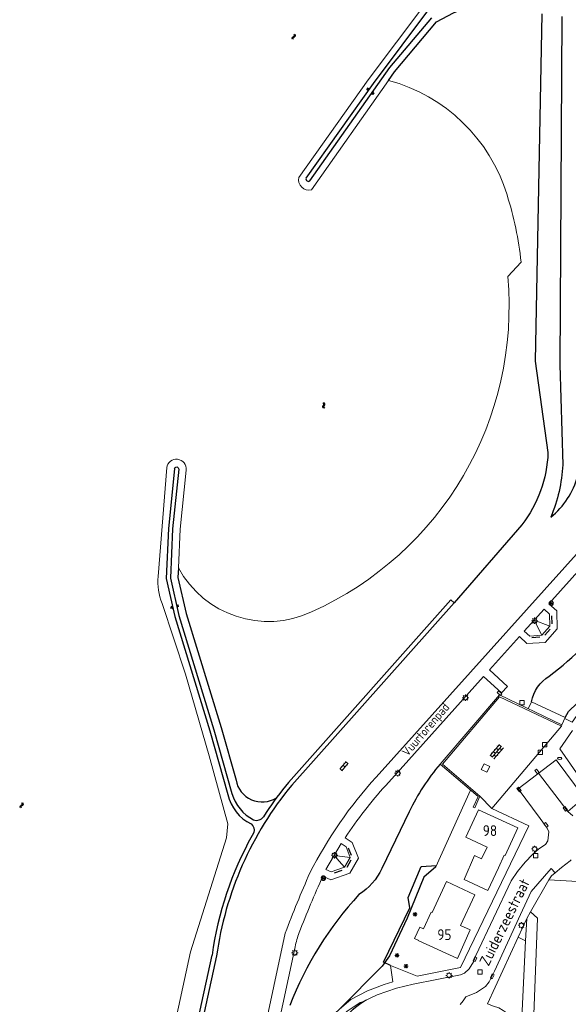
# Model space of a CAD drawing. Extents: x 168769 to 512904, y 516715 to 1559940.
# Tile 46 of 186: x 168807 to 168934, y 519422 to 519650. Entities that reach past the tile are written whole.
import ezdxf

# ---------------------------------------------------------------- set-up
doc = ezdxf.new("R2010")
doc.units = 0
doc.header["$MEASUREMENT"] = 0
doc.layers.get('0').update_dxf_attribs({"linetype": 'CONTINUOUS'})
for name, color, linetype, lineweight in [('B01_HOOFDGEBOUW', 10, 'CONTINUOUS', 0), ('B04_KUNSTWERK', 32, 'CONTINUOUS', 0), ('Q04_wegmarkering', 7, 'CONTINUOUS', 0), ('Q21_LANTAARNPAAL', 7, 'CONTINUOUS', 18), ('Q23_kolk', 7, 'CONTINUOUS', 18), ('Q26_BOOM', 7, 'CONTINUOUS', 18), ('Q28_rioolput', 7, 'CONTINUOUS', 18), ('Q92_BRANDKRAAN', 7, 'CONTINUOUS', 0), ('S02_symb_open_verh', 7, 'CONTINUOUS', 13), ('T01_Muur', 10, 'CONTINUOUS', 0), ('T02_RASTER', 34, 'CONTINUOUS', 0), ('T03_HEK', 34, 'CONTINUOUS', 0), ('T51_CULTUURSCHEIDING', 3, 'CONTINUOUS', 0), ('V00_kant_verharding', 252, 'CONTINUOUS', 0), ('V06_kant_onverhard', 254, 'CONTINUOUS', 13), ('W00_KANT_WATER', 140, 'CONTINUOUS', 0)]:
    doc.layers.add(name, color=color, linetype=linetype, lineweight=lineweight)
for name, color, linetype in [('Q14_zitbank', 32, 'CONTINUOUS'), ('Q49_afvalbak', 32, 'CONTINUOUS'), ('S04_Talud', 7, 'CONTINUOUS'), ('S05_Water', 132, 'CONTINUOUS'), ('T10_cultuurscheiding', 3, 'CONTINUOUS'), ('T20_TALUD', 34, 'CONTINUOUS'), ('VERVALLEN-oud', 5, 'CONTINUOUS'), ('Z02_Huisnummer', 253, 'CONTINUOUS'), ('Z06_STRAATNAAM', 7, 'CONTINUOUS')]:
    doc.layers.add(name, color=color, linetype=linetype)
doc.styles.add('ISOCP', font='isocp.shx', dxfattribs={"height": 1.8})

# ---------------------------------------------------------------- blocks, each defined once
blk = doc.blocks.new('Q21')
at = {"color": 0}
for points in [[(-1.5, 0), (-1, 0)], [(-1.06, 1.06), (-0.71, 0.71)], [(0, 1.5), (0, 1)], [(1.06, 1.06), (0.71, 0.71)], [(1.5, 0), (1, 0)], [(-1.06, -1.06), (-0.71, -0.71)], [(0, -1.5), (0, -1)], [(1.06, -1.06), (0.71, -0.71)]]:
    blk.add_lwpolyline(points, dxfattribs=at)
blk.add_circle((0, 0), 1, dxfattribs=at)
blk = doc.blocks.new('Q28')
at = {"color": 0}
blk.add_lwpolyline([(1, 1), (1, -1), (-1, -1), (-1, 1)], close=True, dxfattribs=at)
blk = doc.blocks.new('Q23')
at = {"color": 0}
blk.add_lwpolyline([(0.99, -0.5), (-0.99, -0.5), (-0.99, 0.5), (0.99, 0.5), (0.99, -0.5)], dxfattribs=at)
blk = doc.blocks.new('S022')
at = {"color": 0}
for p, q in [((0.01, 1.15), (0.31, 1.15)), ((0.31, -2.3), (0.31, 2.3)), ((0.31, 2.1), (1.51, 2.1)), ((0.31, 0), (1.51, 0)), ((1.51, -2.3), (1.51, 2.3)), ((1.51, 1.05), (1.81, 1.05)), ((0.01, -1.15), (0.31, -1.15)), ((0.31, -2.1), (1.51, -2.1)), ((1.51, -1.05), (1.81, -1.05))]:
    blk.add_line(p, q, dxfattribs=at)
blk = doc.blocks.new('S024')
at = {"color": 0}
for p, q in [((0, 1.2), (6.7, 1.2)), ((0, 0), (6.7, 0)), ((0.2, 1.2), (0.2, 0)), ((1.25, 1.5), (1.25, 1.2)), ((1.25, 0), (1.25, -1.2)), ((2.3, 1.2), (2.3, 0)), ((3.35, 1.5), (3.35, 1.2)), ((3.35, 0), (3.35, -1.2)), ((4.4, 1.2), (4.4, 0)), ((5.45, 1.5), (5.45, 1.2)), ((5.45, 0), (5.45, -1.2)), ((6.5, 1.2), (6.5, 0)), ((0, -1.2), (6.7, -1.2)), ((0.2, -1.2), (0.2, -1.5)), ((2.3, -1.2), (2.3, -1.5)), ((4.4, -1.2), (4.4, -1.5)), ((6.5, -1.2), (6.5, -1.5))]:
    blk.add_line(p, q, dxfattribs=at)
blk = doc.blocks.new('S05')
at = {"color": 0}
for p, q in [((0.08, 0.3), (0.38, 0.59)), ((0.11, -0.19), (0.41, 0.09)), ((0.38, 0.59), (0.68, 0.71)), ((0.41, 0.09), (0.71, 0.21)), ((0.68, 0.71), (1.01, 0.62)), ((0.71, 0.21), (1.02, 0.12)), ((1.01, 0.62), (1.33, 0.37)), ((1.02, 0.12), (1.36, -0.12)), ((1.33, 0.37), (1.66, 0.13)), ((1.66, 0.13), (1.97, 0.04)), ((1.97, 0.04), (2.28, 0.16)), ((2.28, 0.16), (2.58, 0.44)), ((1.36, -0.12), (1.68, -0.37)), ((1.68, -0.37), (2, -0.46)), ((2, -0.46), (2.31, -0.33)), ((2.31, -0.33), (2.61, -0.05))]:
    blk.add_line(p, q, dxfattribs=at)
blk = doc.blocks.new('Q92')
at = {"color": 0}
blk.add_ellipse((0, 0), major_axis=(-0.991, 0), ratio=0.499983, start_param=1.570796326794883, end_param=7.853981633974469, dxfattribs=at)
blk = doc.blocks.new('Q26')
at = {"color": 0}
for p, q in [((-1, 0), (1, 0)), ((-0.7, 0.7), (0.7, -0.7)), ((0.7, 0.7), (-0.7, -0.7)), ((0, 1), (0, -1))]:
    blk.add_line(p, q, dxfattribs=at)
blk = doc.blocks.new('S04')
at = {"color": 0}
for p, q in [((0, 0.5), (0.5, 0.5)), ((0, 0.25), (1, 0.25)), ((0, 0), (0.5, 0)), ((0, -0.25), (1, -0.25)), ((0, -0.5), (0.5, -0.5))]:
    blk.add_line(p, q, dxfattribs=at)
blk = doc.blocks.new('Q49')
for points in [[(1, 0, 1), (-1, 0)], [(-1, 0, 1), (1, 0)]]:
    blk.add_lwpolyline(points, format="xyb")
for points in [[(-0.5, -0.5), (0, 0.5), (0.5, -0.5)], [(-0.35, -0.2), (0.35, -0.2)]]:
    blk.add_lwpolyline(points)

msp = doc.modelspace()

# ---------------------------------------------------------------- linework, layer by layer
at = {"layer": 'B01_HOOFDGEBOUW'}
for points in [[(168913.92, 519455.84), (168915.17, 519458.55), (168910.28, 519460.84), (168913.22, 519467.22), (168922.29, 519462.99), (168919.35, 519456.63), (168919.16, 519456.71), (168917.8, 519453.76)], [(168917.8, 519453.76), (168915.35, 519448.5), (168909.89, 519451.03), (168912.24, 519456.62), (168913.92, 519455.84)], [(168908.3, 519432.71), (168911.29, 519439.34), (168909.05, 519440.37), (168912.37, 519447.49), (168905.77, 519450.53), (168902.47, 519443.39), (168902.27, 519443.48), (168900.47, 519439.58), (168899.58, 519439.99), (168898.37, 519437.37), (168899.26, 519436.96), (168899.22, 519436.86), (168908.3, 519432.71)]]:
    msp.add_lwpolyline(points, dxfattribs=at)
at = {"layer": 'B04_KUNSTWERK'}
msp.add_lwpolyline([(168932.54, 519486.93), (168933.31, 519488.63), (168925.46, 519492.25), (168924.71, 519490.64)], dxfattribs=at)
at = {"layer": 'Q04_wegmarkering'}
msp.add_lwpolyline([(168933.87, 519466.82), (168927.12, 519475.65)], dxfattribs=at)
at = {"layer": 'Q14_zitbank'}
for p, q in [((168930.23, 519510.3), (168930.17, 519512.18)), ((168928.53, 519507.66), (168929.8, 519509.05)), ((168927.4, 519507.2), (168925.59, 519507.05)), ((168883.77, 519456.56), (168883.11, 519458.32)), ((168882.76, 519453.91), (168883.7, 519455.56)), ((168879.87, 519452.57), (168881.63, 519453.18))]:
    msp.add_line(p, q, dxfattribs=at)
at = {"layer": 'T01_Muur'}
msp.add_lwpolyline([(168904.86, 519477.81), (168918.08, 519493.35), (168932.39, 519486.58), (168932.54, 519486.93), (168918.04, 519493.86), (168904.3, 519477.78), (168913.09, 519470.26), (168911.96, 519467.8), (168912.33, 519467.63), (168913.54, 519470.34), (168904.86, 519477.81)], dxfattribs=at)
at = {"layer": 'T02_RASTER'}
msp.add_lwpolyline([(168911.38, 519471.72), (168903.35, 519453.93)], dxfattribs=at)
at = {"layer": 'T03_HEK'}
for points in [[(168941.47, 519450.24), (168929.48, 519450.99)], [(168924.37, 519441.99), (168924.11, 519436.81)], [(168924.11, 519436.81), (168923.14, 519417.34)]]:
    msp.add_lwpolyline(points, dxfattribs=at)
at = {"layer": 'T10_cultuurscheiding'}
msp.add_lwpolyline([(168892.81, 519431.11), (168891.18, 519431.85), (168897.27, 519444.44), (168896.91, 519446.88), (168899.89, 519454.03), (168903.5, 519454.26)], dxfattribs=at)
at = {"layer": 'T20_TALUD'}
for points in [[(168873.27, 519613.66), (168888.84, 519635.6), (168902.18, 519653.37), (168902.88, 519657.81), (168907.54, 519659.2), (168912.55, 519659.82)], [(168892.63, 519639.3), (168902.36, 519650.85)], [(168927.84, 519651.78), (168926.31, 519571.24), (168929.29, 519550.06)], [(168932.5, 519651.13), (168932.02, 519570.34), (168932.73, 519547.22)], [(168893.77, 519638.34), (168903.5, 519649.88)], [(168874.15, 519613.04), (168892.63, 519639.3)], [(168892.37, 519636.34), (168893.77, 519638.34)], [(168842.76, 519546.26), (168841.35, 519532.44), (168840.82, 519520.82), (168842.82, 519511.98), (168850.96, 519485.49), (168855.12, 519470.71)], [(168843.75, 519546.16), (168842.34, 519532.37), (168841.82, 519520.91), (168843.78, 519512.24), (168851.92, 519485.77), (168856.08, 519470.97)], [(168923.27, 519533.25), (168907.58, 519515.19), (168906.77, 519515.85), (168869.19, 519473.53)], [(168843.69, 519523.32), (168843.58, 519521.07), (168845.48, 519512.69), (168853.6, 519486.27), (168857.03, 519474.08)], [(168907.58, 519515.19), (168869.95, 519472.94)], [(168933.31, 519488.63), (168934.02, 519490), (168945.89, 519501.36), (168952.15, 519511.23)], [(168864, 519466.56), (168863.38, 519465.58)], [(168897.17, 519466.75), (168890.84, 519453.59)], [(168861.18, 519461.95), (168860.75, 519461.2)], [(168903.35, 519453.93), (168900.5, 519451.54), (168896.68, 519442.05), (168892.58, 519433.34), (168890.85, 519430.96), (168880.98, 519420.94)], [(168844.84, 519403.02), (168851.47, 519433.52)], [(168852.51, 519433.29), (168845.9, 519402.8)]]:
    msp.add_lwpolyline(points, dxfattribs=at)
for points in [[(168903.5, 519649.88, -0.187993), (168926.03, 519654.22)], [(168873.27, 519613.66, 0.756025), (168874.15, 519613.04)], [(168929.29, 519550.06, -0.154516), (168923.27, 519533.25)], [(168842.76, 519546.26, -0.961001), (168843.75, 519546.16)], [(168932.73, 519547.22, -0.084037), (168929.96, 519535.06)], [(168929.96, 519535.06, 0.161746), (168936.15, 519544.63)], [(168929.57, 519498.2, 0.077003), (168944.84, 519513.71)], [(168925.44, 519492.22, -0.203513), (168929.57, 519498.2)], [(168904.3, 519477.78, 0.066572), (168897.17, 519466.75)], [(168869.95, 519472.94, 0.138355), (168852.51, 519433.29)], [(168857.03, 519474.08, 0.534806), (168866.4, 519469.98)], [(168869.19, 519473.53, 0.027148), (168864, 519466.56)], [(168855.12, 519470.71, 0.223838), (168860.52, 519463.9)], [(168856.08, 519470.97, 0.202763), (168861.09, 519464.85)], [(168861.09, 519464.85, 0.325974), (168863.38, 519465.58)], [(168860.52, 519463.9, -0.316328), (168861.18, 519461.95)], [(168860.75, 519461.2, 0.0919), (168851.47, 519433.52)], [(168890.84, 519453.59, -0.143877), (168885.49, 519447.54)], [(168885.49, 519447.54, 0.092187), (168869.46, 519421.84)]]:
    msp.add_lwpolyline(points, format="xyb", dxfattribs=at)
at = {"layer": 'T51_CULTUURSCHEIDING'}
msp.add_lwpolyline([(168922.38, 519437.68), (168924.11, 519436.81)], dxfattribs=at)
at = {"layer": 'V00_kant_verharding'}
for points in [[(168858.16, 519390.47), (168868.45, 519438.6, -0.015667), (168874.15, 519452.56, -0.066623), (168889.48, 519474.77), (168950.27, 519542.5, 0.328773), (168950.98, 519554.74), (168946.1, 519554.83), (168946.16, 519556.82), (168948.79, 519556.78, -0.177622), (168943.01, 519570.47), (168940.19, 519614.01), (168942.66, 519614.21), (168945.73, 519570.83, 0.556719), (168967.32, 519556.06), (168969.9, 519557.44), (168975.17, 519560.48, 0.078645), (168989.11, 519571.74, 0.020594), (168998.76, 519583.65), (169003.44, 519590.78, 0.023132), (169006.65, 519597.08, 0.452302), (169005.12, 519600.98)], [(168943, 519530.02), (168929.53, 519514.98), (168931.34, 519513.33), (168931.46, 519509.13), (168928.63, 519505.98), (168924.42, 519505.78), (168922.66, 519507.38), (168915.71, 519499.63), (168919.89, 519495.75), (168918.53, 519494.34), (168914.38, 519498.11), (168891.71, 519472.85, 0.034716), (168882.29, 519460.71), (168883.96, 519459.59), (168885.39, 519455.97), (168883.37, 519452.51), (168878.96, 519450.95), (168877.14, 519451.78, 0.014495), (168871.67, 519438.71, 0.040028), (168870.72, 519435.44), (168863.49, 519401.61, 0.36741)]]:
    msp.add_lwpolyline(points, format="xyb", dxfattribs=at)
for points in [[(168923.77, 519508.62), (168925.06, 519507.47), (168927.87, 519507.65), (168929.76, 519509.74), (168929.68, 519512.57), (168928.39, 519513.72), (168923.77, 519508.62)], [(168929.76, 519509.74), (168926.07, 519511.16), (168927.87, 519507.65)], [(168933.17, 519488.34), (168934.88, 519487.55), (168938.54, 519492.66), (168939.69, 519491.85), (168943.73, 519497.25)], [(168932.39, 519486.58), (168916.3, 519467.47)], [(168934.96, 519485.55), (168932.02, 519481.3), (168937.66, 519473.21), (168942.66, 519470.98), (168943.92, 519471.74)], [(168935.08, 519465.8), (168933.87, 519466.82), (168937.7, 519470.08), (168931.21, 519478.77), (168922.4, 519472.04), (168927.46, 519465.18), (168929.14, 519462.93), (168929.52, 519462.06), (168929.29, 519460.01), (168928.71, 519459.14), (168927.16, 519458.13), (168925.73, 519456.82), (168924.02, 519455.06), (168922.2, 519452.92), (168920.76, 519450.74), (168912.62, 519433.37), (168912.04, 519431.97)], [(168913.85, 519476.54), (168915.15, 519475.89), (168915.8, 519477.2), (168914.49, 519477.85), (168913.85, 519476.54)], [(168916.3, 519467.47), (168913.54, 519470.34)], [(168870.8, 519409.71), (168871.77, 519410.95), (168876.62, 519416.83), (168880.98, 519420.94), (168883.66, 519423.19), (168887.47, 519425.22), (168891.32, 519426.66), (168893.32, 519427.27), (168892.81, 519431.11), (168898.97, 519428.62), (168909.04, 519430.62), (168924.84, 519463.51), (168916.3, 519467.47)], [(168877.87, 519453.35), (168879.06, 519452.77), (168882.16, 519453.86), (168883.48, 519456.1), (168882.52, 519458.59), (168881.38, 519459.37), (168877.87, 519453.35)], [(168883.48, 519456.1), (168879.79, 519456.63), (168882.16, 519453.86)], [(168934.67, 519455.58), (168934.43, 519455.37), (168932.39, 519453.85), (168930.95, 519452.6)], [(168930.95, 519452.6), (168930.04, 519453.58), (168925.41, 519448.22), (168922.91, 519442.92), (168916.92, 519429.78), (168915.69, 519427.33), (168914.82, 519426.23), (168912.75, 519424.85), (168910.28, 519423.83)], [(168929.48, 519450.99), (168930.11, 519451.86), (168930.95, 519452.6)], [(168929.48, 519450.99), (168925.24, 519443.53)], [(168925.24, 519443.53), (168924.37, 519441.99), (168922.38, 519437.68), (168915.26, 519422.21), (168916.67, 519421.67), (168917.88, 519421.25), (168918.88, 519420.66), (168920.09, 519419.89), (168921.15, 519419.14), (168921.98, 519418.5), (168923.14, 519417.34), (168922.46, 519403.61), (168921.97, 519403.53), (168921.46, 519402.92), (168919.81, 519400.64), (168918.7, 519399.51), (168917.62, 519398.73), (168916.53, 519397.87), (168916.16, 519397.86), (168914.87, 519402.34), (168913.72, 519402.06), (168914.92, 519397.18), (168914.19, 519397.08), (168912.14, 519396.72)], [(168912.04, 519431.97), (168911.03, 519430.29), (168909.95, 519429.3), (168909, 519428.89), (168898.04, 519426.76), (168894.19, 519425.83), (168889.73, 519424.28)], [(168886.3, 519422.69), (168889.73, 519424.28)], [(168885.81, 519422.47), (168882.77, 519420.52), (168880.21, 519418.29), (168876.77, 519414.47)], [(168886.3, 519422.69), (168885.81, 519422.47)], [(168909.63, 519422.92), (168908.99, 519422.02)], [(168910.28, 519423.83), (168909.63, 519422.92)]]:
    msp.add_lwpolyline(points, dxfattribs=at)
at = {"layer": 'V06_kant_onverhard'}
for points in [[(168925.24, 519443.53), (168926.9, 519442.03), (168925.89, 519415.73)], [(168924.11, 519436.85), (168924.11, 519436.77)]]:
    msp.add_lwpolyline(points, dxfattribs=at)
at = {"layer": 'VERVALLEN-oud'}
msp.add_lwpolyline([(168882.56, 519419.34, -0.095396), (168887.25, 519423.13)], format="xyb", dxfattribs=at)
at = {"layer": 'W00_KANT_WATER'}
for points in [[(168871.56, 519613.84), (168887.63, 519636.49), (168900.76, 519653.97), (168901.55, 519658.97), (168907.23, 519660.68), (168912.45, 519661.32), (168912.47, 519661.32)], [(168874.51, 519610.95), (168892.37, 519636.34)], [(168838.99, 519521.28), (168840.97, 519546.53)], [(168845.49, 519545.98), (168844.09, 519532.24), (168843.69, 519523.32)], [(168846.52, 519434.22), (168854.79, 519460.71), (168855.14, 519463.96), (168850.83, 519479.69), (168845.34, 519498.68), (168839.89, 519515.04)], [(168839.92, 519403.93), (168846.52, 519434.22)]]:
    msp.add_lwpolyline(points, dxfattribs=at)
for points in [[(168892.37, 519636.34, -0.258488), (168919.81, 519609.77, -0.050999), (168923.05, 519594.21), (168919.97, 519590.83, -0.320142), (168874.55, 519513.11, -0.399169), (168843.69, 519523.32)], [(168871.56, 519613.84, 0.549837), (168874.51, 519610.95)], [(168845.49, 519545.98, 0.985673), (168840.97, 519546.53)], [(168839.89, 519515.04, -0.112195), (168838.99, 519521.28)]]:
    msp.add_lwpolyline(points, format="xyb", dxfattribs=at)

# ---------------------------------------------------------------- block references
at = {"layer": 'Q21_LANTAARNPAAL', "xscale": 0.5, "yscale": 0.5}
for p in [(168926.21, 519511.03), (168910.18, 519493.18), (168894.48, 519475.68), (168926.21, 519458.11), (168879.83, 519456.64), (168923.14, 519440.41), (168870.64, 519434.04), (168906.39, 519428.8)]:
    msp.add_blockref('Q21', p, dxfattribs=at)
at = {"layer": 'Q23_kolk', "xscale": 0.4999999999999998, "yscale": 0.4999999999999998, "zscale": 0.4999999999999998, "rotation": 136.972904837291}
msp.add_blockref('Q23', (168918.07, 519494.24), dxfattribs=at)
at = {"layer": 'Q23_kolk'}
for p, xscale, yscale, rotation in [((168926.73, 519476.09), 0.5, 0.5, 307.0852942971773), ((168922.6, 519471.9), 0.5, 0.5, 307.2403207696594), ((168933.28, 519467.41), 0.4999999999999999, 0.4999999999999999, 127.2403207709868), ((168928.83, 519463.69), 0.5, 0.5, 127.0249602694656), ((168912.37, 519432.53), 0.4999999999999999, 0.4999999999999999, 65.99814451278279), ((168916.39, 519428.58), 0.4999999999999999, 0.4999999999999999, 63.12659913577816)]:
    msp.add_blockref('Q23', p, dxfattribs=dict(at, xscale=xscale, yscale=yscale, rotation=rotation))
at = {"layer": 'Q26_BOOM', "xscale": 0.5, "yscale": 0.5}
for p in [(168898.51, 519442.98), (168894.33, 519433.41), (168896.44, 519430.93)]:
    msp.add_blockref('Q26', p, dxfattribs=at)
at = {"layer": 'Q28_rioolput', "xscale": 0.5, "yscale": 0.5}
for p in [(168923.3, 519492.06), (168928.52, 519482.29), (168927.52, 519480.52), (168926.45, 519456.52), (168913.54, 519429.6)]:
    msp.add_blockref('Q28', p, dxfattribs=at)
at = {"layer": 'Q49_afvalbak', "xscale": 0.5, "yscale": 0.5, "zscale": 0.5}
for p in [(168930.06, 519515.08), (168877.27, 519451.34)]:
    msp.add_blockref('Q49', p, dxfattribs=at)
at = {"layer": 'Q92_BRANDKRAAN', "xscale": 0.5, "yscale": 0.5}
msp.add_blockref('Q92', (168931.98, 519479.11), dxfattribs=at)
at = {"layer": 'S02_symb_open_verh', "xscale": 0.5, "yscale": 0.5}
for name, p, rotation in [('S024', (168916.33, 519479.43), 49.59643856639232), ('S022', (168882.38, 519477.02), 139.0191076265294)]:
    msp.add_blockref(name, p, dxfattribs=dict(at, rotation=rotation))
at = {"layer": 'S04_Talud'}
for p, xscale, yscale, zscale, rotation in [((168887.77, 519634.1), 0.4999999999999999, 0.4999999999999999, 0.325998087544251, 144.2257463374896), ((168888.55, 519633.51), 0.5, 0.5, 0.3233971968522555, 325.0599165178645), ((168842.34, 519514.09), 0.5, 0.5, 0.4287469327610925, 193.2777849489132), ((168843.28, 519514.46), 0.5, 0.5, 0.3739587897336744, 11.61902799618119)]:
    msp.add_blockref('S04', p, dxfattribs=dict(at, xscale=xscale, yscale=yscale, zscale=zscale, rotation=rotation))
at = {"layer": 'S05_Water'}
for p, xscale, yscale, rotation in [((168870.21, 519645.78), 0.5, 0.5, 69.16899938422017), ((168877.54, 519560.29), 0.4999999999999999, 0.4999999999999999, 97.41164683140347), ((168807.25, 519467.54), 0.5, 0.5, 72.69929346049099)]:
    msp.add_blockref('S05', p, dxfattribs=dict(at, xscale=xscale, yscale=yscale, rotation=rotation))

# ---------------------------------------------------------------- texts
at = {"layer": 'Z02_Huisnummer', "style": 'ISOCP'}
for s, p in [('98', (168914.18, 519461.12)), ('95', (168903.65, 519436.99))]:
    msp.add_text(s, height=2.5, dxfattribs=at).set_placement(p)
at = {"layer": 'Z06_STRAATNAAM', "style": 'ISOCP'}
for s, height, rotation, p in [('Vuurtorenpad', 2, 49.3442, (168896.78, 519479.43)), ('Zuiderzeestraat', 2.5, 63.8167, (168915.54, 519430.79))]:
    msp.add_text(s, height=height, rotation=rotation, dxfattribs=at).set_placement(p)

doc.saveas('drawing.dxf')
